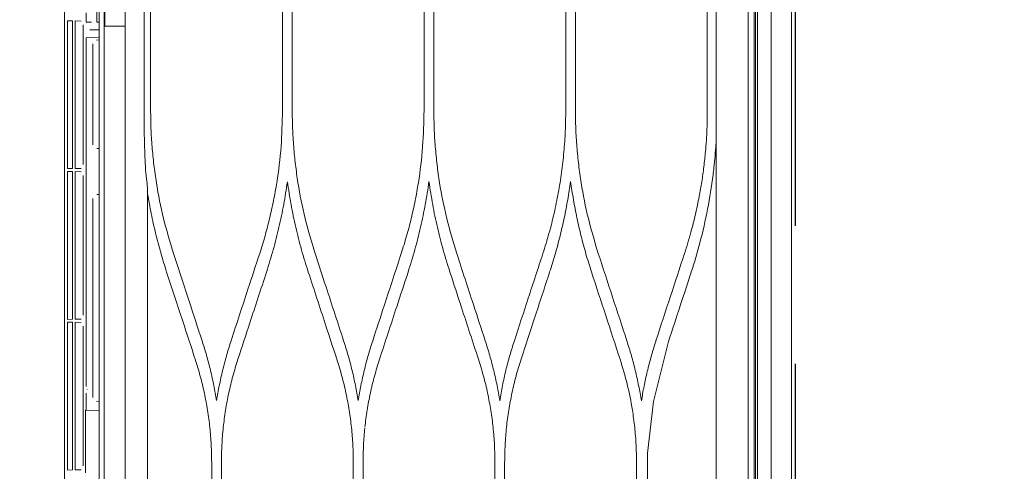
# Model space of a CAD drawing. Header units: inches. Extents: x 65192 to 78842, y -37594 to -36109.
# Tile 11 of 63: x 66829 to 66856, y -36722 to -36710. Entities that reach past the tile are written whole.
import ezdxf

# ---------------------------------------------------------------- set-up
doc = ezdxf.new("R2010")
doc.units = ezdxf.units.IN
doc.header["$MEASUREMENT"] = 0
doc.linetypes.add('HIDDEN', pattern=[0.375, 0.25, -0.125])
doc.layers.add('## 06 klimatyzator', color=30, linetype='Continuous', lineweight=15)
doc.layers.add('p--drzwi', color=7, linetype='Continuous')
doc.layers.add('p--podciąg', color=7, linetype='Continuous')

# ---------------------------------------------------------------- blocks, each defined once
blk = doc.blocks.new('drzwi-90-100')
blk.add_arc((10.8, 3.225), 84.153, 359.52334, 90.47666)
blk = doc.blocks.new('A$C66B7A3C4')
at = {"layer": '## 06 klimatyzator', "lineweight": 15}
for p, q in [((0.557, 85.44), (0.557, 43.5)), ((0.932, 43.5), (0.932, 85.44)), ((0.987, 1.56), (0.987, 85.44)), ((18.818, 84.4), (18.818, 43.5)), ((1.019, 84.083), (1.019, 2.917)), ((1.18, 3.822), (1.18, 83.178)), ((18.114, 82.346), (18.114, 43.5)), ((18.662, 43.5), (18.662, 82.346)), ((18.684, 82.346), (18.684, 4.654)), ((2.055, 57.477), (2.055, 29.523)), ((19.758, 39.351), (19.758, 47.653)), ((5.876, 45.788), (5.876, 41.212)), ((6.139, 41.212), (6.139, 45.788)), ((9.723, 45.788), (9.723, 41.212)), ((9.988, 41.212), (9.988, 45.788)), ((13.571, 45.788), (13.571, 41.212)), ((13.836, 41.212), (13.836, 45.788)), ((17.419, 45.788), (17.419, 41.212)), ((17.599, 45.788), (17.599, 41.212)), ((2.292, 41.316), (2.292, 45.684)), ((18.877, 43.606), (18.877, 44.337)), ((19.167, 43.604), (19.167, 43.864)), ((19.304, 43.638), (19.472, 43.641)), ((19.472, 43.641), (19.472, 39.631)), ((19.544, 43.642), (19.681, 43.645)), ((19.544, 39.63), (19.544, 43.642)), ((19.681, 43.541), (19.681, 43.645)), ((0.557, 43.5), (0.557, 1.56)), ((0.932, 1.56), (0.932, 43.5)), ((18.114, 43.5), (18.114, 4.654)), ((18.818, 43.607), (18.877, 43.606)), ((18.818, 43.5), (18.818, 2.6)), ((18.974, 43.396), (18.818, 43.399)), ((19.07, 43.396), (18.974, 43.396)), ((19.167, 43.604), (19.022, 43.604)), ((19.255, 39.739), (19.255, 43.533)), ((19.681, 43.541), (19.681, 39.732)), ((19.167, 43.186), (18.818, 43.192)), ((18.818, 43.13), (18.892, 43.123)), ((19.167, 33.71), (19.167, 43.186)), ((18.987, 43.019), (18.987, 40.276)), ((18.883, 40.172), (18.818, 40.172)), ((19.472, 39.631), (19.304, 39.634)), ((19.681, 39.628), (19.544, 39.63)), ((19.681, 39.628), (19.681, 39.732)), ((19.255, 35.645), (19.255, 39.439)), ((19.304, 39.543), (19.472, 39.546)), ((19.472, 39.546), (19.472, 35.537)), ((19.544, 39.548), (19.681, 39.55)), ((19.544, 35.536), (19.544, 39.548)), ((19.681, 39.446), (19.681, 39.55)), ((19.681, 39.446), (19.681, 35.637)), ((19.758, 18.191), (19.758, 39.351)), ((17.501, 29.464), (17.501, 39.106)), ((18.818, 38.924), (18.883, 38.924)), ((18.987, 38.82), (18.987, 33.409)), ((2.728, 36.82), (2.727, 36.819)), ((19.681, 35.533), (19.681, 35.637)), ((19.255, 31.55), (19.255, 35.344)), ((19.472, 35.537), (19.304, 35.54)), ((19.304, 35.449), (19.472, 35.452)), ((19.472, 35.452), (19.472, 31.442)), ((19.681, 35.533), (19.544, 35.536)), ((19.544, 35.453), (19.681, 35.455)), ((19.544, 31.441), (19.544, 35.453)), ((19.681, 35.351), (19.681, 35.455)), ((19.681, 35.351), (19.681, 31.543)), ((3.346, 34.932), (3.756, 33.301)), ((19.145, 33.616), (19.145, 33.623)), ((19.167, 33.066), (19.167, 33.529)), ((3.756, 33.301), (3.915, 31.898)), ((18.818, 33.298), (18.892, 33.305)), ((18.818, 33.06), (19.167, 33.066)), ((19.167, 33.066), (19.188, 33.067)), ((19.188, 33.067), (19.188, 31.362)), ((4.215, 31.65), (4.215, 31.644)), ((7.799, 29.651), (7.799, 31.643)), ((8.064, 31.643), (8.064, 29.651)), ((11.647, 29.651), (11.647, 31.643)), ((11.912, 31.643), (11.912, 29.651)), ((15.495, 29.651), (15.495, 31.643)), ((15.76, 31.643), (15.76, 29.651)), ((19.472, 31.442), (19.304, 31.445)), ((19.681, 31.438), (19.544, 31.441)), ((19.681, 31.439), (19.681, 31.543))]:
    blk.add_line(p, q, dxfattribs=at)
for points, knots in [([(0.003, 86.874), (0.003, 86.176), (0.003, 85.478), (0.003, 84.78), (0.003, 84.041), (0.003, 83.301), (0.003, 82.562), (0.003, 81.869), (0.003, 81.176), (0.003, 80.483), (0.003, 79.836), (0.003, 79.189), (0.003, 78.541), (0.003, 77.94), (0.003, 77.339), (0.003, 76.738), (0.003, 76.183), (0.003, 75.627), (0.003, 75.072), (0.003, 74.563), (0.003, 74.054), (0.003, 73.544), (0.003, 73.177), (0.003, 72.809), (0.003, 72.441), (0.003, 72.101), (0.003, 71.762), (0.003, 71.422), (0.003, 71.111), (0.003, 70.8), (0.003, 70.489), (0.003, 70.206), (0.003, 69.923), (0.003, 69.641), (0.003, 69.386), (0.003, 69.132), (0.003, 68.878), (0.003, 68.642), (0.003, 68.406), (0.003, 68.17), (0.003, 67.91), (0.003, 67.651), (0.003, 67.391), (0.003, 67.019), (0.003, 66.648), (0.003, 66.276), (0.003, 65.858), (0.003, 65.44), (0.003, 65.022), (0.003, 64.558), (0.003, 64.094), (0.003, 63.63), (0.003, 63.12), (0.003, 62.61), (0.003, 62.1), (0.003, 61.544), (0.003, 60.987), (0.003, 60.431), (0.003, 59.829), (0.003, 59.226), (0.003, 58.624), (0.003, 57.975), (0.003, 57.326), (0.003, 56.678), (0.003, 56.043), (0.003, 55.407), (0.003, 54.772), (0.003, 54.098), (0.003, 53.424), (0.003, 52.751), (0.003, 52.038), (0.003, 51.325), (0.003, 50.612), (0.003, 49.861), (0.003, 49.109), (0.003, 48.358), (0.003, 47.568), (0.003, 46.777), (0.003, 45.987), (0.003, 45.158), (0.003, 44.329), (0.003, 43.5)], [0, 0, 0, 0, 1, 1, 1, 2, 2, 2, 3, 3, 3, 4, 4, 4, 5, 5, 5, 6, 6, 6, 7, 7, 7, 8, 8, 8, 9, 9, 9, 10, 10, 10, 11, 11, 11, 12, 12, 12, 13, 13, 13, 14, 14, 14, 15, 15, 15, 16, 16, 16, 17, 17, 17, 18, 18, 18, 19, 19, 19, 20, 20, 20, 21, 21, 21, 22, 22, 22, 23, 23, 23, 24, 24, 24, 25, 25, 25, 26, 26, 26, 27, 27, 27, 27]), ([(0.003, 43.5), (0.003, 42.715), (0.003, 41.93), (0.003, 41.145), (0.003, 40.406), (0.003, 39.667), (0.003, 38.927), (0.003, 38.234), (0.003, 37.541), (0.003, 36.848), (0.003, 36.201), (0.003, 35.554), (0.003, 34.907), (0.003, 34.305), (0.003, 33.704), (0.003, 33.103), (0.003, 32.548), (0.003, 31.993), (0.003, 31.437), (0.003, 30.928), (0.003, 30.419), (0.003, 29.91), (0.003, 29.542), (0.003, 29.174), (0.003, 28.806), (0.003, 28.466), (0.003, 28.127), (0.003, 27.787), (0.003, 27.476), (0.003, 27.165), (0.003, 26.854), (0.003, 26.571), (0.003, 26.289), (0.003, 26.006), (0.003, 25.752), (0.003, 25.497), (0.003, 25.243), (0.003, 25.007), (0.003, 24.771), (0.003, 24.535), (0.003, 24.275), (0.003, 24.016), (0.003, 23.756), (0.003, 23.384), (0.003, 23.013), (0.003, 22.641), (0.003, 22.223), (0.003, 21.805), (0.003, 21.388), (0.003, 20.924), (0.003, 20.46), (0.003, 19.996), (0.003, 19.485), (0.003, 18.975), (0.003, 18.465), (0.003, 17.909), (0.003, 17.353), (0.003, 16.796), (0.003, 16.194), (0.003, 15.591), (0.003, 14.989), (0.003, 14.34), (0.003, 13.692), (0.003, 13.043), (0.003, 12.408), (0.003, 11.773), (0.003, 11.137), (0.003, 10.464), (0.003, 9.79), (0.003, 9.116), (0.003, 8.403), (0.003, 7.69), (0.003, 6.978), (0.003, 6.226), (0.003, 5.475), (0.003, 4.723), (0.003, 3.933), (0.003, 3.143), (0.003, 2.352), (0.003, 1.61), (0.003, 0.868), (0.003, 0.126)], [0, 0, 0, 0, 1, 1, 1, 2, 2, 2, 3, 3, 3, 4, 4, 4, 5, 5, 5, 6, 6, 6, 7, 7, 7, 8, 8, 8, 9, 9, 9, 10, 10, 10, 11, 11, 11, 12, 12, 12, 13, 13, 13, 14, 14, 14, 15, 15, 15, 16, 16, 16, 17, 17, 17, 18, 18, 18, 19, 19, 19, 20, 20, 20, 21, 21, 21, 22, 22, 22, 23, 23, 23, 24, 24, 24, 25, 25, 25, 26, 26, 26, 27, 27, 27, 27]), ([(2.292, 41.316), (2.292, 41.213), (2.292, 41.111), (2.293, 41.008), (2.295, 40.905), (2.298, 40.803), (2.302, 40.701), (2.311, 40.496), (2.324, 40.292), (2.342, 40.088), (2.355, 39.952), (2.369, 39.816), (2.386, 39.68), (2.402, 39.544), (2.421, 39.409), (2.443, 39.274), (2.464, 39.14), (2.488, 39.006), (2.513, 38.872)], [0, 0, 0, 0, 1, 1, 1, 2, 2, 2, 3, 3, 3, 4, 4, 4, 5, 5, 5, 6, 6, 6, 6]), ([(5.256, 37.325), (5.351, 37.64), (5.446, 37.954), (5.525, 38.274), (5.604, 38.592), (5.667, 38.915), (5.719, 39.241), (5.745, 39.404), (5.768, 39.568), (5.787, 39.732), (5.807, 39.896), (5.823, 40.06), (5.836, 40.224), (5.85, 40.388), (5.86, 40.553), (5.866, 40.718), (5.872, 40.882), (5.874, 41.047), (5.876, 41.212)], [0, 0, 0, 0, 1, 1, 1, 2, 2, 2, 3, 3, 3, 4, 4, 4, 5, 5, 5, 6, 6, 6, 6]), ([(6.139, 41.212), (6.142, 41.023), (6.144, 40.834), (6.152, 40.646), (6.16, 40.458), (6.173, 40.27), (6.19, 40.083), (6.207, 39.896), (6.228, 39.71), (6.253, 39.524), (6.278, 39.338), (6.308, 39.153), (6.342, 38.969), (6.375, 38.784), (6.413, 38.6), (6.455, 38.417), (6.497, 38.234), (6.543, 38.051), (6.595, 37.87), (6.646, 37.687), (6.703, 37.506), (6.759, 37.326)], [0, 0, 0, 0, 1, 1, 1, 2, 2, 2, 3, 3, 3, 4, 4, 4, 5, 5, 5, 6, 6, 6, 7, 7, 7, 7]), ([(9.103, 37.326), (9.198, 37.64), (9.293, 37.954), (9.372, 38.273), (9.452, 38.593), (9.515, 38.917), (9.567, 39.243), (9.592, 39.406), (9.615, 39.569), (9.635, 39.733), (9.654, 39.896), (9.671, 40.06), (9.684, 40.225), (9.697, 40.389), (9.707, 40.553), (9.713, 40.718), (9.719, 40.882), (9.721, 41.047), (9.723, 41.212)], [0, 0, 0, 0, 1, 1, 1, 2, 2, 2, 3, 3, 3, 4, 4, 4, 5, 5, 5, 6, 6, 6, 6]), ([(9.988, 41.212), (9.995, 40.883), (10.003, 40.554), (10.027, 40.226), (10.051, 39.897), (10.092, 39.569), (10.144, 39.244), (10.17, 39.081), (10.199, 38.919), (10.231, 38.758), (10.264, 38.596), (10.299, 38.436), (10.338, 38.276), (10.376, 38.116), (10.418, 37.957), (10.463, 37.799), (10.509, 37.64), (10.558, 37.483), (10.608, 37.326)], [0, 0, 0, 0, 1, 1, 1, 2, 2, 2, 3, 3, 3, 4, 4, 4, 5, 5, 5, 6, 6, 6, 6]), ([(12.951, 37.326), (13.046, 37.641), (13.141, 37.956), (13.22, 38.275), (13.3, 38.595), (13.363, 38.919), (13.415, 39.244), (13.44, 39.407), (13.463, 39.571), (13.483, 39.734), (13.502, 39.898), (13.518, 40.062), (13.532, 40.226), (13.545, 40.39), (13.555, 40.554), (13.561, 40.718), (13.567, 40.883), (13.569, 41.047), (13.571, 41.212)], [0, 0, 0, 0, 1, 1, 1, 2, 2, 2, 3, 3, 3, 4, 4, 4, 5, 5, 5, 6, 6, 6, 6]), ([(13.836, 41.212), (13.844, 40.883), (13.851, 40.554), (13.875, 40.226), (13.899, 39.898), (13.94, 39.571), (13.992, 39.246), (14.018, 39.083), (14.047, 38.92), (14.08, 38.758), (14.112, 38.597), (14.147, 38.436), (14.186, 38.276), (14.225, 38.116), (14.266, 37.957), (14.311, 37.798), (14.357, 37.64), (14.406, 37.483), (14.456, 37.326)], [0, 0, 0, 0, 1, 1, 1, 2, 2, 2, 3, 3, 3, 4, 4, 4, 5, 5, 5, 6, 6, 6, 6]), ([(16.799, 37.326), (16.894, 37.641), (16.989, 37.955), (17.068, 38.274), (17.147, 38.594), (17.211, 38.918), (17.262, 39.243), (17.288, 39.406), (17.311, 39.569), (17.331, 39.733), (17.35, 39.897), (17.366, 40.061), (17.379, 40.225), (17.393, 40.389), (17.403, 40.553), (17.409, 40.718), (17.415, 40.882), (17.417, 41.047), (17.419, 41.212)], [0, 0, 0, 0, 1, 1, 1, 2, 2, 2, 3, 3, 3, 4, 4, 4, 5, 5, 5, 6, 6, 6, 6]), ([(17.599, 41.212), (17.599, 41.187), (17.599, 41.163), (17.599, 41.138), (17.599, 41.04), (17.598, 40.942), (17.597, 40.844), (17.596, 40.772), (17.595, 40.701), (17.594, 40.63)], [0, 0, 0, 0, 1, 1, 1, 2, 2, 2, 3, 3, 3, 3]), ([(17.594, 40.63), (17.593, 40.577), (17.592, 40.525), (17.59, 40.473), (17.587, 40.355), (17.584, 40.238), (17.58, 40.121), (17.575, 40.006), (17.571, 39.891), (17.565, 39.776)], [0, 0, 0, 0, 1, 1, 1, 2, 2, 2, 3, 3, 3, 3]), ([(2.136, 39.458), (2.128, 39.522), (2.121, 39.585), (2.114, 39.649), (2.09, 39.863), (2.071, 40.079), (2.057, 40.295)], [0, 0, 0, 0, 1, 1, 1, 2, 2, 2, 2]), ([(17.565, 39.776), (17.563, 39.741), (17.562, 39.707), (17.559, 39.672), (17.553, 39.564), (17.545, 39.456), (17.532, 39.35)], [0, 0, 0, 0, 1, 1, 1, 2, 2, 2, 2]), ([(6.007, 39.279), (5.983, 39.113), (5.958, 38.947), (5.93, 38.782), (5.901, 38.616), (5.869, 38.451), (5.834, 38.287), (5.799, 38.122), (5.761, 37.958), (5.72, 37.795), (5.679, 37.631), (5.636, 37.468), (5.589, 37.306), (5.541, 37.143), (5.49, 36.981), (5.439, 36.82)], [0, 0, 0, 0, 1, 1, 1, 2, 2, 2, 3, 3, 3, 4, 4, 4, 5, 5, 5, 5]), ([(6.576, 36.82), (6.525, 36.981), (6.474, 37.143), (6.426, 37.306), (6.379, 37.469), (6.335, 37.632), (6.294, 37.796), (6.254, 37.959), (6.216, 38.123), (6.181, 38.288), (6.146, 38.452), (6.114, 38.617), (6.085, 38.782), (6.057, 38.947), (6.032, 39.113), (6.007, 39.279)], [0, 0, 0, 0, 1, 1, 1, 2, 2, 2, 3, 3, 3, 4, 4, 4, 5, 5, 5, 5]), ([(9.855, 39.275), (9.824, 39.067), (9.792, 38.859), (9.755, 38.652), (9.718, 38.446), (9.674, 38.24), (9.627, 38.036), (9.579, 37.831), (9.528, 37.627), (9.471, 37.425), (9.413, 37.222), (9.35, 37.021), (9.287, 36.819)], [0, 0, 0, 0, 1, 1, 1, 2, 2, 2, 3, 3, 3, 4, 4, 4, 4]), ([(10.423, 36.819), (10.36, 37.021), (10.297, 37.224), (10.239, 37.427), (10.182, 37.63), (10.131, 37.834), (10.083, 38.039), (10.036, 38.244), (9.993, 38.449), (9.955, 38.655), (9.918, 38.861), (9.887, 39.068), (9.855, 39.275)], [0, 0, 0, 0, 1, 1, 1, 2, 2, 2, 3, 3, 3, 4, 4, 4, 4]), ([(13.703, 39.273), (13.672, 39.066), (13.641, 38.858), (13.603, 38.652), (13.566, 38.446), (13.522, 38.241), (13.475, 38.037), (13.428, 37.832), (13.376, 37.628), (13.319, 37.426), (13.262, 37.222), (13.199, 37.021), (13.136, 36.819)], [0, 0, 0, 0, 1, 1, 1, 2, 2, 2, 3, 3, 3, 4, 4, 4, 4]), ([(14.271, 36.819), (14.208, 37.021), (14.145, 37.222), (14.087, 37.426), (14.03, 37.628), (13.979, 37.832), (13.931, 38.037), (13.884, 38.241), (13.841, 38.446), (13.803, 38.652), (13.766, 38.858), (13.735, 39.066), (13.703, 39.273)], [0, 0, 0, 0, 1, 1, 1, 2, 2, 2, 3, 3, 3, 4, 4, 4, 4]), ([(2.513, 38.872), (2.545, 38.709), (2.578, 38.546), (2.616, 38.385), (2.653, 38.224), (2.695, 38.065), (2.737, 37.906)], [0, 0, 0, 0, 1, 1, 1, 2, 2, 2, 2]), ([(17.501, 38.942), (17.47, 38.763), (17.439, 38.584), (17.403, 38.405), (17.368, 38.227), (17.327, 38.049), (17.284, 37.873), (17.241, 37.695), (17.195, 37.519), (17.144, 37.344), (17.094, 37.168), (17.039, 36.994), (16.984, 36.819)], [0, 0, 0, 0, 1, 1, 1, 2, 2, 2, 3, 3, 3, 4, 4, 4, 4]), ([(2.737, 37.906), (2.764, 37.808), (2.792, 37.711), (2.821, 37.614), (2.85, 37.518), (2.881, 37.422), (2.911, 37.326)], [0, 0, 0, 0, 1, 1, 1, 2, 2, 2, 2]), ([(2.911, 37.326), (3.041, 36.93), (3.17, 36.534), (3.3, 36.139), (3.429, 35.743), (3.558, 35.348), (3.688, 34.953)], [0, 0, 0, 0, 1, 1, 1, 2, 2, 2, 2]), ([(6.759, 37.326), (6.892, 36.919), (7.025, 36.512), (7.158, 36.106), (7.284, 35.722), (7.41, 35.338), (7.536, 34.953)], [0, 0, 0, 0, 1, 1, 1, 2, 2, 2, 2]), ([(8.327, 34.953), (8.434, 35.28), (8.541, 35.607), (8.648, 35.935), (8.724, 36.166), (8.8, 36.398), (8.876, 36.63), (8.951, 36.862), (9.027, 37.094), (9.103, 37.326)], [0, 0, 0, 0, 1, 1, 1, 2, 2, 2, 3, 3, 3, 3]), ([(10.608, 37.326), (10.684, 37.092), (10.761, 36.858), (10.837, 36.624), (10.914, 36.391), (10.99, 36.157), (11.067, 35.923), (11.173, 35.6), (11.278, 35.277), (11.384, 34.953)], [0, 0, 0, 0, 1, 1, 1, 2, 2, 2, 3, 3, 3, 3]), ([(12.175, 34.953), (12.254, 35.197), (12.334, 35.44), (12.414, 35.684), (12.493, 35.927), (12.573, 36.171), (12.653, 36.415), (12.752, 36.718), (12.851, 37.022), (12.951, 37.326)], [0, 0, 0, 0, 1, 1, 1, 2, 2, 2, 3, 3, 3, 3]), ([(14.456, 37.326), (14.562, 37.002), (14.668, 36.678), (14.774, 36.354), (14.85, 36.12), (14.927, 35.887), (15.003, 35.654), (15.08, 35.42), (15.156, 35.187), (15.232, 34.953)], [0, 0, 0, 0, 1, 1, 1, 2, 2, 2, 3, 3, 3, 3]), ([(16.022, 34.953), (16.136, 35.302), (16.25, 35.65), (16.364, 35.998), (16.437, 36.219), (16.509, 36.44), (16.581, 36.662), (16.654, 36.883), (16.726, 37.104), (16.799, 37.326)], [0, 0, 0, 0, 1, 1, 1, 2, 2, 2, 3, 3, 3, 3]), ([(3.346, 34.932), (3.24, 35.254), (3.134, 35.577), (3.028, 35.9), (2.928, 36.207), (2.828, 36.513), (2.727, 36.819)], [0, 0, 0, 0, 1, 1, 1, 2, 2, 2, 2]), ([(7.352, 34.447), (7.23, 34.821), (7.107, 35.195), (6.985, 35.569), (6.849, 35.986), (6.712, 36.403), (6.576, 36.82)], [0, 0, 0, 0, 1, 1, 1, 2, 2, 2, 2]), ([(9.287, 36.819), (9.182, 36.497), (9.077, 36.175), (8.971, 35.853), (8.894, 35.619), (8.818, 35.385), (8.741, 35.15), (8.664, 34.916), (8.588, 34.681), (8.511, 34.447)], [0, 0, 0, 0, 1, 1, 1, 2, 2, 2, 3, 3, 3, 3]), ([(11.2, 34.447), (11.122, 34.685), (11.044, 34.923), (10.966, 35.162), (10.888, 35.4), (10.81, 35.638), (10.732, 35.876), (10.629, 36.191), (10.526, 36.505), (10.423, 36.819)], [0, 0, 0, 0, 1, 1, 1, 2, 2, 2, 3, 3, 3, 3]), ([(13.136, 36.819), (13.057, 36.58), (12.979, 36.34), (12.9, 36.1), (12.822, 35.861), (12.743, 35.621), (12.665, 35.382), (12.563, 35.07), (12.461, 34.759), (12.359, 34.447)], [0, 0, 0, 0, 1, 1, 1, 2, 2, 2, 3, 3, 3, 3]), ([(15.047, 34.447), (14.939, 34.779), (14.83, 35.11), (14.722, 35.442), (14.647, 35.671), (14.572, 35.901), (14.496, 36.131), (14.421, 36.36), (14.346, 36.59), (14.271, 36.819)], [0, 0, 0, 0, 1, 1, 1, 2, 2, 2, 3, 3, 3, 3]), ([(16.984, 36.819), (16.864, 36.453), (16.744, 36.087), (16.624, 35.721), (16.555, 35.509), (16.485, 35.296), (16.416, 35.084), (16.346, 34.872), (16.277, 34.659), (16.207, 34.447)], [0, 0, 0, 0, 1, 1, 1, 2, 2, 2, 3, 3, 3, 3]), ([(3.703, 34.905), (3.744, 34.774), (3.785, 34.642), (3.822, 34.51), (3.859, 34.379), (3.893, 34.247), (3.925, 34.114), (3.956, 33.982), (3.986, 33.85), (4.012, 33.717), (4.038, 33.584), (4.061, 33.451), (4.083, 33.318)], [0, 0, 0, 0, 1, 1, 1, 2, 2, 2, 3, 3, 3, 4, 4, 4, 4]), ([(4.083, 33.318), (4.107, 33.456), (4.131, 33.595), (4.158, 33.732), (4.185, 33.87), (4.216, 34.007), (4.249, 34.143), (4.282, 34.28), (4.317, 34.415), (4.356, 34.55), (4.395, 34.685), (4.437, 34.819), (4.48, 34.953)], [0, 0, 0, 0, 1, 1, 1, 2, 2, 2, 3, 3, 3, 4, 4, 4, 4]), ([(7.536, 34.953), (7.578, 34.819), (7.62, 34.685), (7.659, 34.55), (7.698, 34.416), (7.733, 34.28), (7.766, 34.144), (7.799, 34.008), (7.83, 33.871), (7.857, 33.734), (7.884, 33.597), (7.908, 33.459), (7.931, 33.321)], [0, 0, 0, 0, 1, 1, 1, 2, 2, 2, 3, 3, 3, 4, 4, 4, 4]), ([(7.931, 33.321), (7.955, 33.458), (7.978, 33.595), (8.005, 33.732), (8.033, 33.869), (8.063, 34.006), (8.096, 34.141), (8.129, 34.278), (8.164, 34.414), (8.203, 34.548), (8.242, 34.684), (8.285, 34.819), (8.327, 34.953)], [0, 0, 0, 0, 1, 1, 1, 2, 2, 2, 3, 3, 3, 4, 4, 4, 4]), ([(11.384, 34.953), (11.426, 34.819), (11.469, 34.685), (11.507, 34.55), (11.546, 34.416), (11.581, 34.28), (11.614, 34.144), (11.647, 34.009), (11.678, 33.872), (11.705, 33.735), (11.732, 33.598), (11.756, 33.461), (11.779, 33.323)], [0, 0, 0, 0, 1, 1, 1, 2, 2, 2, 3, 3, 3, 4, 4, 4, 4]), ([(11.779, 33.323), (11.803, 33.461), (11.826, 33.598), (11.854, 33.735), (11.881, 33.872), (11.911, 34.008), (11.944, 34.144), (11.977, 34.28), (12.012, 34.415), (12.051, 34.55), (12.09, 34.685), (12.132, 34.819), (12.175, 34.953)], [0, 0, 0, 0, 1, 1, 1, 2, 2, 2, 3, 3, 3, 4, 4, 4, 4]), ([(15.232, 34.953), (15.275, 34.819), (15.317, 34.685), (15.356, 34.55), (15.394, 34.416), (15.43, 34.28), (15.463, 34.144), (15.495, 34.009), (15.526, 33.873), (15.553, 33.736), (15.58, 33.599), (15.604, 33.462), (15.627, 33.324)], [0, 0, 0, 0, 1, 1, 1, 2, 2, 2, 3, 3, 3, 4, 4, 4, 4]), ([(15.627, 33.324), (15.651, 33.462), (15.674, 33.599), (15.701, 33.735), (15.729, 33.872), (15.759, 34.008), (15.792, 34.144), (15.825, 34.28), (15.86, 34.415), (15.899, 34.55), (15.938, 34.685), (15.98, 34.819), (16.022, 34.953)], [0, 0, 0, 0, 1, 1, 1, 2, 2, 2, 3, 3, 3, 4, 4, 4, 4]), ([(4.662, 34.447), (4.594, 34.222), (4.526, 33.996), (4.469, 33.767), (4.412, 33.537), (4.366, 33.304), (4.329, 33.069), (4.304, 32.913), (4.283, 32.755), (4.266, 32.598), (4.249, 32.441), (4.236, 32.283), (4.228, 32.125), (4.22, 31.967), (4.218, 31.809), (4.215, 31.65)], [0, 0, 0, 0, 1, 1, 1, 2, 2, 2, 3, 3, 3, 4, 4, 4, 5, 5, 5, 5]), ([(7.799, 31.643), (7.797, 31.803), (7.794, 31.963), (7.787, 32.122), (7.779, 32.28), (7.766, 32.438), (7.749, 32.596), (7.733, 32.753), (7.712, 32.909), (7.687, 33.065), (7.662, 33.221), (7.633, 33.376), (7.6, 33.53), (7.567, 33.685), (7.53, 33.839), (7.489, 33.991), (7.446, 34.144), (7.399, 34.296), (7.352, 34.447)], [0, 0, 0, 0, 1, 1, 1, 2, 2, 2, 3, 3, 3, 4, 4, 4, 5, 5, 5, 6, 6, 6, 6]), ([(8.511, 34.447), (8.463, 34.295), (8.416, 34.142), (8.374, 33.989), (8.332, 33.836), (8.295, 33.682), (8.262, 33.527), (8.229, 33.372), (8.2, 33.217), (8.175, 33.061), (8.15, 32.905), (8.13, 32.749), (8.113, 32.592), (8.097, 32.435), (8.084, 32.277), (8.076, 32.119), (8.068, 31.961), (8.066, 31.802), (8.064, 31.643)], [0, 0, 0, 0, 1, 1, 1, 2, 2, 2, 3, 3, 3, 4, 4, 4, 5, 5, 5, 6, 6, 6, 6]), ([(11.596, 32.602), (11.58, 32.757), (11.559, 32.911), (11.535, 33.064), (11.51, 33.22), (11.481, 33.375), (11.448, 33.529), (11.415, 33.684), (11.378, 33.838), (11.336, 33.99), (11.294, 34.143), (11.247, 34.295), (11.2, 34.447)], [0, 0, 0, 0, 1, 1, 1, 2, 2, 2, 3, 3, 3, 4, 4, 4, 4]), ([(12.359, 34.447), (12.312, 34.295), (12.265, 34.143), (12.222, 33.989), (12.181, 33.837), (12.144, 33.683), (12.111, 33.528), (12.078, 33.373), (12.049, 33.218), (12.024, 33.062), (11.999, 32.907), (11.978, 32.75), (11.962, 32.593), (11.945, 32.436), (11.932, 32.278), (11.924, 32.12), (11.917, 31.962), (11.914, 31.802), (11.912, 31.643)], [0, 0, 0, 0, 1, 1, 1, 2, 2, 2, 3, 3, 3, 4, 4, 4, 5, 5, 5, 6, 6, 6, 6]), ([(15.495, 31.643), (15.492, 31.803), (15.49, 31.962), (15.482, 32.121), (15.474, 32.279), (15.462, 32.437), (15.445, 32.594), (15.428, 32.751), (15.408, 32.907), (15.383, 33.063), (15.358, 33.219), (15.329, 33.374), (15.296, 33.528), (15.263, 33.683), (15.226, 33.837), (15.184, 33.99), (15.142, 34.143), (15.095, 34.295), (15.047, 34.447)], [0, 0, 0, 0, 1, 1, 1, 2, 2, 2, 3, 3, 3, 4, 4, 4, 5, 5, 5, 6, 6, 6, 6]), ([(16.207, 34.447), (16.16, 34.295), (16.113, 34.143), (16.071, 33.989), (16.029, 33.837), (15.992, 33.683), (15.959, 33.528), (15.926, 33.373), (15.897, 33.218), (15.872, 33.062), (15.847, 32.907), (15.826, 32.75), (15.81, 32.593), (15.793, 32.436), (15.78, 32.278), (15.773, 32.12), (15.765, 31.961), (15.763, 31.802), (15.76, 31.643)], [0, 0, 0, 0, 1, 1, 1, 2, 2, 2, 3, 3, 3, 4, 4, 4, 5, 5, 5, 6, 6, 6, 6]), ([(11.647, 31.643), (11.644, 31.803), (11.642, 31.962), (11.634, 32.121), (11.627, 32.274), (11.615, 32.428), (11.599, 32.58)], [0, 0, 0, 0, 1, 1, 1, 2, 2, 2, 2]), ([(3.915, 31.898), (3.916, 31.553), (3.916, 31.207), (3.916, 30.862), (3.916, 30.639), (3.916, 30.415), (3.916, 30.192), (3.916, 29.969), (3.916, 29.746), (3.916, 29.523), (3.916, 29.467), (3.916, 29.411), (3.916, 29.355), (3.916, 29.244), (3.916, 29.132), (3.916, 29.021), (3.916, 28.909), (3.916, 28.797), (3.916, 28.686), (3.916, 28.463), (3.916, 28.239), (3.916, 28.016), (3.916, 27.793), (3.916, 27.57), (3.916, 27.347), (3.916, 27.169), (3.916, 26.991), (3.915, 26.813)], [0, 0, 0, 0, 1, 1, 1, 2, 2, 2, 3, 3, 3, 4, 4, 4, 5, 5, 5, 6, 6, 6, 7, 7, 7, 8, 8, 8, 9, 9, 9, 9])]:
    blk.add_open_spline(points, degree=3, knots=knots, dxfattribs=at)
for points in [[(18.114, 43.5), (18.253, 43.5), (18.436, 43.5), (18.662, 43.5)], [(2.136, 39.458), (2.215, 38.837), (2.335, 38.221), (2.493, 37.614)], [(17.501, 39.106), (17.512, 39.187), (17.523, 39.268), (17.532, 39.35)], [(2.728, 36.82), (2.642, 37.082), (2.564, 37.347), (2.493, 37.614)], [(4.48, 34.953), (4.738, 35.744), (4.997, 36.535), (5.256, 37.325)], [(2.728, 36.819), (2.728, 36.819), (2.728, 36.819), (2.728, 36.82)], [(5.439, 36.82), (5.18, 36.029), (4.921, 35.238), (4.662, 34.447)], [(3.28, 35.133), (3.28, 35.133), (3.28, 35.133), (3.28, 35.133)], [(3.688, 34.953), (3.693, 34.937), (3.698, 34.921), (3.703, 34.905)], [(4.215, 31.644), (4.217, 30.979), (4.22, 30.315), (4.222, 29.651)]]:
    blk.add_open_spline(points, degree=3, dxfattribs=at)

msp = doc.modelspace()

# ---------------------------------------------------------------- linework, layer by layer
at = {"layer": 'p--podciąg', "linetype": 'HIDDEN', "ltscale": 30}
msp.add_line((66850.39, -36760.1), (66850.39, -36660.1), dxfattribs=at)

# ---------------------------------------------------------------- block references
at = {"layer": '## 06 klimatyzator', "color": 2, "linetype": 'Continuous', "lineweight": 60, "xscale": -1}
msp.add_blockref('A$C66B7A3C4', (66850.287, -36753.177), dxfattribs=at)
at = {"layer": 'p--drzwi', "xscale": -1, "rotation": 89.99999999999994}
msp.add_blockref('drzwi-90-100', (66858.59, -36660.1), dxfattribs=at)

doc.saveas('drawing.dxf')
